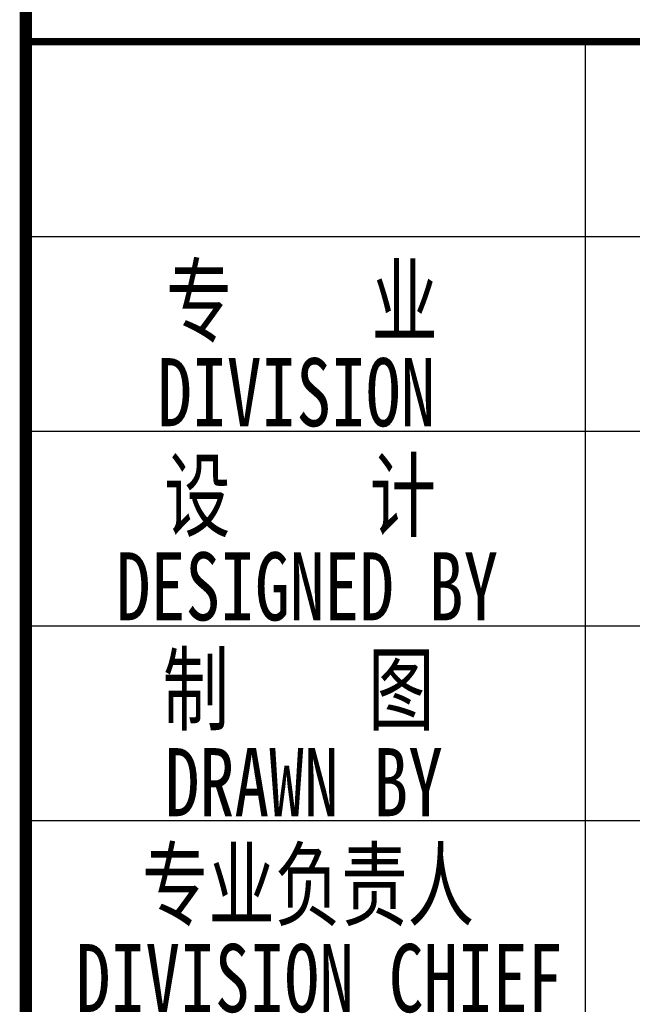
# Model space of a CAD drawing. Extents: x 427948 to 764348, y 274849 to 601549.
# Tile 187 of 212: x 757723 to 760240, y 466094 to 470140. Entities that reach past the tile are written whole.
import ezdxf
from ezdxf.enums import TextEntityAlignment as Align

# ---------------------------------------------------------------- set-up
doc = ezdxf.new("R2010")
doc.units = 0
doc.header["$LTSCALE"] = 1000
doc.header["$MEASUREMENT"] = 0
doc.layers.get('0').update_dxf_attribs({"linetype": 'CONTINUOUS'})
doc.layers.add('PUB_TITLE', color=4, linetype='CONTINUOUS')
doc.layers.add('TK', color=7, linetype='CONTINUOUS')
doc.styles.add('-宋体', font='txt', dxfattribs={"width": 0.8})

# ---------------------------------------------------------------- blocks, each defined once
blk = doc.blocks.new('24')
at = {"layer": 'PUB_TITLE'}
for p, q in [((-1114188.9, 154908.4), (-1114188.9, 161318.9)), ((-1116488.9, 160518.9), (-1110888.9, 160518.9)), ((-1116488.9, 159718.9), (-1110888.9, 159718.9)), ((-1116488.9, 158918.9), (-1110888.9, 158918.9)), ((-1116488.9, 158118.9), (-1110888.9, 158118.9))]:
    blk.add_line(p, q, dxfattribs=at)
for points, const_width in [([(-1116488.9, 145318.9), (-1116488.9, 202718.9)], 50), ([(-1116488.9, 161318.9), (-1110888.9, 161318.9)], 29.8)]:
    blk.add_lwpolyline(points, dxfattribs=dict(at, const_width=const_width))
at = {"layer": 'TK', "style": '-宋体', "width": 0.75}
for s, p in [('专    业', (-1115354.3, 160258.9)), ('DIVISION ', (-1115305.7, 159879)), ('设    计', (-1115362, 159458.9)), ('DESIGNED BY', (-1115332.9, 159081.2)), ('制    图    ', (-1115082, 158662.9)), ('DRAWN BY', (-1115346.1, 158276.4)), ('专业负责人', (-1115329.6, 157860.6)), ('DIVISION CHIEF', (-1115283.2, 157471.4))]:
    blk.add_text(s, height=280, dxfattribs=at).set_placement(p, align=Align.MIDDLE)

msp = doc.modelspace()

# ---------------------------------------------------------------- block references
msp.add_blockref('24', (1874236.9, 308730.5))

doc.saveas('drawing.dxf')
